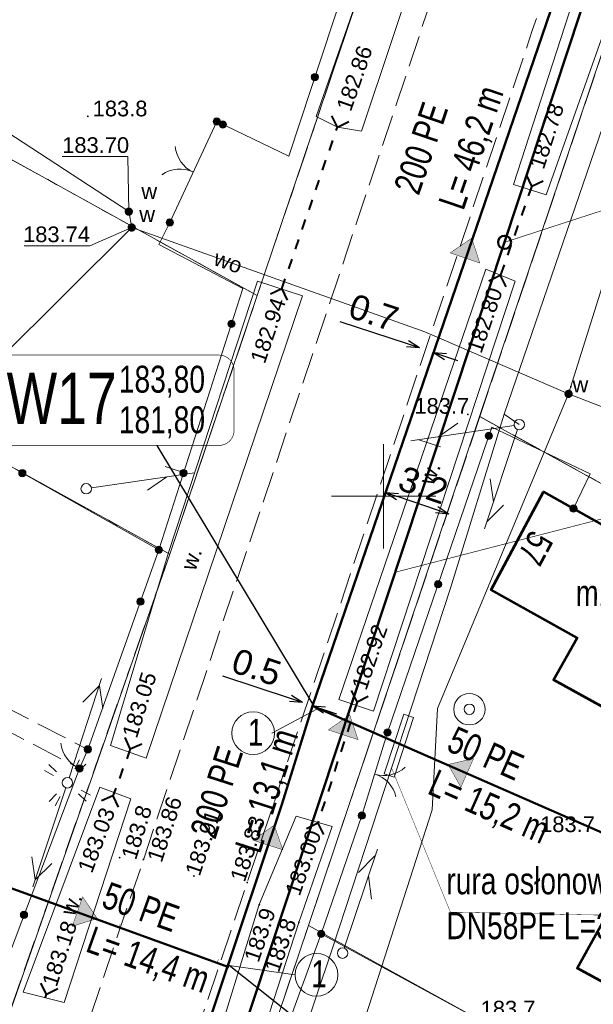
# Model space of a CAD drawing. Header units: metres. Extents: x 7482748 to 7484637, y 5684406 to 5687014.
# Tile 148 of 180: x 7483533 to 7483560, y 5686526 to 5686573. Entities that reach past the tile are written whole.
import ezdxf
from ezdxf.enums import TextEntityAlignment as Align
from ezdxf.lldxf.tags import DXFTag

# ---------------------------------------------------------------- set-up
doc = ezdxf.new("R2010")
doc.units = ezdxf.units.M
doc.header["$MEASUREMENT"] = 0
for name, pattern in [('1', [1.5, 1, -0.5]), ('KTJZ01_500', [2, 1.5, -0.5]), ('l217_500', [2, 1.5, -0.5]), ('l218_500', [1, 0.5, -0.5])]:
    doc.linetypes.add(name, pattern=pattern)
for name, color, linetype, lineweight in [('.domiar', 250, 'Continuous', 9), ('.k deszczowa', 200, 'Continuous', 50), ('.ks tłoczny', 104, 'Continuous', 50), ('_Dzialki', 7, 'Continuous', 0), ('_Kontury', 7, 'Continuous', 0), ('_Podzial_sekcyjny_krzyze', 7, '1', 13), ('_Uzytki', 7, 'Continuous', 0), ('BUIB05_01', 7, 'Continuous', 40), ('EGB_Adres', 7, 'Continuous', 0), ('EGB_Budynek', 7, 'Continuous', 0), ('EGB_Budynek_opis', 7, 'Continuous', 0), ('GES__SUSM01_01P', 7, 'Continuous', 13), ('GES__SUSM01_P', 7, 'Continuous', 13), ('GES__SUSM04_01P', 7, 'Continuous', 13), ('GES__SUUS13_P', 7, 'Continuous', 13), ('GES__SUUS25_WP', 7, 'Continuous', 13), ('KTOK02', 7, 'KTOK02_500', 13), ('KTOK04', 7, 'KTOK04L_500', 13), ('KTOK05_01', 7, 'Continuous', 13), ('RTPW01_P', 7, 'Continuous', 0), ('RTPW02_P', 7, 'Continuous', 0), ('SUPE_L_3', 1, 'Continuous', 13), ('SUPT_L_0', 30, 'Continuous', 13)]:
    doc.layers.add(name, color=color, linetype=linetype, lineweight=lineweight)
doc.layers.add('GES__SUPS01_08G', color=5, linetype='Continuous', lineweight=13, true_color=0x0000ff, transparency=0.25)
doc.layers.add('GES__SUPW_01_pT', color=5, linetype='Continuous', lineweight=13, true_color=0x0000ff, transparency=0.25)
for name, color, linetype, lineweight, true_color in [('GES__SUPS01_08L', 5, 'Continuous', 13, 0x0000ff), ('GES__SUPS01_08P', 5, 'Continuous', 13, 0x0000ff), ('GES__SUPT_pL', 7, 'Continuous', 13, 0xff9100), ('GES__SUPW_01_pL', 5, 'Continuous', 13, 0x0000ff)]:
    doc.layers.add(name, color=color, linetype=linetype, lineweight=lineweight, true_color=true_color)
for name, color, linetype, lineweight, transparency in [('GES__SUUS_ET_08T', 7, 'Continuous', 13, 0.25), ('KTJZ01_O', 7, 'KTJZ01_500', 13, 0.5), ('KTPL01_O', 7, 'KTJZ01_500', 13, 0.5), ('PTRW02_O', 7, 'Continuous', 13, 0.5), ('PTRW02_T', 7, 'Continuous', 13, 0.25), ('RTPW01_G', 7, 'Continuous', 13, 0.25), ('RTPW02_G', 7, 'Continuous', 13, 0.25)]:
    doc.layers.add(name, color=color, linetype=linetype, lineweight=lineweight, transparency=transparency)
doc.layers.add('IS_kanalizacja_sanitarna', color=7, linetype='SOLID', true_color=0x000000)
doc.layers.add('IS_Opisy_działek_Net', color=7, linetype='SOLID', true_color=0x000000)
doc.layers.add('IS_Węzeł_sieci_kanalizacyjnej_-_opisy', color=7, linetype='Continuous')
doc.styles.get("Standard").update_dxf_attribs({"font": 'simplex.shx', "width": 0.75})
doc.styles.add('STYL_ARIAL', font='simplex.shx', dxfattribs={"width": 0.75, "oblique": 0.1})
doc.styles.add('Style-Arial', font='arial.ttf')
doc.linetypes.add('KTOK02_500', pattern='A,0.5,[117,IS_LineDef.shx,S=0.01,R=0,X=0,Y=0],0.5', length=1)
doc.linetypes.add('KTOK04L_500', pattern='A,0,[119,IS_LineDef.shx,S=0.01,R=0,X=0,Y=0],1', length=1)
tags = doc.linetypes.add('SOLID', pattern=[10, 10, 0]).pattern_tags.tags
tags[6:7] = [DXFTag(74, 4), DXFTag(75, 0), DXFTag(340, '0'), DXFTag(46, 0.0), DXFTag(50, 0.0), DXFTag(44, 0.0), DXFTag(45, 0.0)]
tags[4:5] = [DXFTag(74, 4), DXFTag(75, 0), DXFTag(340, '0'), DXFTag(46, 0.0), DXFTag(50, 0.0), DXFTag(44, 0.0), DXFTag(45, 0.0)]
doc.dimstyles.get("Standard").update_dxf_attribs({"dimtxt": 0.18, "dimasz": 0.18, "dimexe": 0.18, "dimexo": 0.0625, "dimgap": 0.09, "dimtad": 0, "dimtih": 1, "dimtoh": 1, "dimdec": 4, "dimzin": 0, "dimdsep": 46, "dimtxsty": 'Standard', "dimcen": 0.09, "dimadec": 0, "dimazin": 0, "dimtfac": 1, "dimtdec": 4, "dimtofl": 0, "dimtmove": 0, "dimatfit": 3, "dimfxl": 0, "dimtolj": 1, "dimtzin": 0, "dimarcsym": 0})

# ---------------------------------------------------------------- blocks, each defined once
blk = doc.blocks.new('SUPS01')
at = {"layer": 'GES__SUPS01_08P', "linetype": 'Continuous', "lineweight": 13}
h = blk.add_hatch(color=256, dxfattribs=at)
edge = h.paths.add_edge_path()
edge.add_arc((0, 0), 0.045, 0, 360)
blk = doc.blocks.new('SUSM01_9')
at = {"layer": 'GES__SUSM01_P', "linetype": 'Continuous', "lineweight": 13}
for p, q in [((-0.53, 0.53), (-0.88, 0.88)), ((0.53, 0.53), (0.88, 0.88)), ((-0.53, -0.53), (-0.88, -0.88)), ((0.53, -0.53), (0.88, -0.88))]:
    blk.add_line(p, q, dxfattribs=at)
blk.add_circle((0, 0), 0.25, dxfattribs=at)
blk = doc.blocks.new('SUSM04_01')
at = {"layer": 'GES__SUSM04_01P', "linetype": 'Continuous', "lineweight": 13}
blk.add_circle((0, 0), 0.25, dxfattribs=at)
blk = doc.blocks.new('SUSM01_01')
at = {"layer": 'GES__SUSM01_01P', "linetype": 'Continuous', "lineweight": 13}
for p, q in [((-0.53, 0.53), (-0.89, 0.88)), ((0.53, 0.53), (0.88, 0.89)), ((-0.53, -0.53), (-0.88, -0.89)), ((0.53, -0.53), (0.89, -0.88))]:
    blk.add_line(p, q, dxfattribs=at)
blk = doc.blocks.new('SUUS13')
at = {"layer": 'GES__SUUS13_P', "linetype": 'Continuous', "lineweight": 13}
for radius in [0.75, 0.25]:
    blk.add_circle((0, 0), radius, dxfattribs=at)
blk = doc.blocks.new('SUUS25_30')
at = {"layer": 'GES__SUUS25_WP', "linetype": 'Continuous', "lineweight": 13}
h = blk.add_hatch(color=256, dxfattribs=at)
edge = h.paths.add_edge_path()
edge.add_arc((0, 0), 0.2, 0, 360)
blk = doc.blocks.new('SUUS25_35')
at = {"layer": 'GES__SUUS25_WP', "linetype": 'Continuous', "lineweight": 13}
h = blk.add_hatch(color=256, dxfattribs=at)
edge = h.paths.add_edge_path()
edge.add_arc((0, 0), 0.2, 0, 360)
blk = doc.blocks.new('RTPW01')
at = {"layer": 'RTPW01_P', "linetype": 'Continuous', "lineweight": 0}
h = blk.add_hatch(color=256, dxfattribs=at)
edge = h.paths.add_edge_path()
edge.add_arc((0, 0), 0.045, 0, 360)
blk = doc.blocks.new('RTPW01_3')
at = {"layer": 'RTPW02_P', "linetype": 'Continuous', "lineweight": 0}
h = blk.add_hatch(color=256, dxfattribs=at)
edge = h.paths.add_edge_path()
edge.add_arc((0, 0), 0.045, 0, 360)
blk = doc.blocks.new('SUUS25_187')
at = {"layer": 'GES__SUUS25_WP', "linetype": 'Continuous', "lineweight": 13}
h = blk.add_hatch(color=256, dxfattribs=at)
edge = h.paths.add_edge_path()
edge.add_arc((0, 0), 0.2, 0, 360)
blk = doc.blocks.new('RTPW01_2')
at = {"layer": 'RTPW01_P', "linetype": 'Continuous', "lineweight": 0}
h = blk.add_hatch(color=256, dxfattribs=at)
edge = h.paths.add_edge_path()
edge.add_arc((0, 0), 0.045, 0, 360)
blk = doc.blocks.new('TerminatorOpen_0.5')
at = {"color": 0, "linetype": 'ByBlock', "lineweight": -2}
for q in [(-1, 0.25), (-1, 0), (-1, -0.25)]:
    blk.add_line((0, 0), q, dxfattribs=at)
blk = doc.blocks.new('*D494')
at = {"layer": '.domiar', "color": 0, "linetype": 'Continuous', "lineweight": -2, "transparency": 16777216}
for p, q in [((7483551.143, 5686557.29), (7483547.92, 5686558.355)), ((7483552.296, 5686556.594), (7483552.296, 5686556.594)), ((7483552.969, 5686556.687), (7483553.548, 5686556.496))]:
    blk.add_line(p, q, dxfattribs=at)
at = {"layer": 'Defpoints', "color": 0, "linetype": 'Continuous', "transparency": 16777216}
for p in [(7483551.723, 5686557.099), (7483551.723, 5686557.099), (7483552.39, 5686556.879)]:
    blk.add_point(p, dxfattribs=at)
at = {"layer": '.domiar', "color": 0, "linetype": 'Continuous', "lineweight": -2, "transparency": 16777216, "xscale": 0.61, "yscale": 0.61, "zscale": 0.61}
for p, rotation in [((7483551.723, 5686557.099), 341.7227916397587), ((7483552.39, 5686556.879), 161.7227916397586)]:
    blk.add_blockref('TerminatorOpen_0.5', p, dxfattribs=dict(at, rotation=rotation))
at = {"layer": '.domiar', "color": 0, "linetype": 'Continuous', "transparency": 16777216, "insert": (7483549.528, 5686558.785), "char_height": 1.2, "attachment_point": 5, "rotation": 341.7228, "style": 'Style-Arial'}
blk.add_mtext('\\A1;0.7', dxfattribs=at)
blk = doc.blocks.new('*D495')
at = {"layer": '.domiar', "color": 0, "linetype": 'Continuous', "lineweight": -2, "transparency": 16777216}
for p, q in [((7483545.539, 5686540.322), (7483542.307, 5686541.39)), ((7483546.024, 5686539.846), (7483546.024, 5686539.846)), ((7483546.5, 5686539.689), (7483546.5, 5686539.689)), ((7483547.173, 5686539.782), (7483547.752, 5686539.591))]:
    blk.add_line(p, q, dxfattribs=at)
at = {"layer": 'Defpoints', "color": 0, "linetype": 'Continuous', "transparency": 16777216}
for p in [(7483546.118, 5686540.131), (7483546.118, 5686540.131), (7483546.594, 5686539.974)]:
    blk.add_point(p, dxfattribs=at)
at = {"layer": '.domiar', "color": 0, "linetype": 'Continuous', "lineweight": -2, "transparency": 16777216, "xscale": 0.61, "yscale": 0.61, "zscale": 0.61}
for p, rotation in [((7483546.118, 5686540.131), 341.7227915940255), ((7483546.594, 5686539.974), 161.7227915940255)]:
    blk.add_blockref('TerminatorOpen_0.5', p, dxfattribs=dict(at, rotation=rotation))
at = {"layer": '.domiar', "color": 0, "linetype": 'Continuous', "transparency": 16777216, "insert": (7483543.92, 5686541.818), "char_height": 1.2, "attachment_point": 5, "rotation": 341.7228, "style": 'Style-Arial'}
blk.add_mtext('\\A1;0.5', dxfattribs=at)
blk = doc.blocks.new('*D519')
at = {"layer": '.domiar', "color": 0, "linetype": 'Continuous', "lineweight": -2, "transparency": 16777216}
blk.add_line((7483552.543, 5686549.348), (7483550.672, 5686549.989), dxfattribs=at)
at = {"layer": 'Defpoints', "color": 0, "linetype": 'Continuous', "transparency": 16777216}
for p in [(7483550.095, 5686550.187), (7483550.095, 5686550.187), (7483553.12, 5686549.15)]:
    blk.add_point(p, dxfattribs=at)
at = {"layer": '.domiar', "color": 0, "linetype": 'Continuous', "lineweight": -2, "transparency": 16777216, "xscale": 0.61, "yscale": 0.61, "zscale": 0.61}
for p, rotation in [((7483550.095, 5686550.187), 161.076446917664), ((7483553.12, 5686549.15), 341.0764469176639)]:
    blk.add_blockref('TerminatorOpen_0.5', p, dxfattribs=dict(at, rotation=rotation))
at = {"layer": '.domiar', "color": 0, "linetype": 'Continuous', "transparency": 16777216, "insert": (7483551.904, 5686550.532), "char_height": 1.2, "attachment_point": 5, "rotation": 341.0764, "style": 'Style-Arial'}
blk.add_mtext('\\A1;3.2', dxfattribs=at)

msp = doc.modelspace()

# ---------------------------------------------------------------- hatches: boundary and pattern name
at = {"layer": 'IS_kanalizacja_sanitarna', "linetype": 'Continuous', "ltscale": 0.01}
for points in [[(7483554.22467, 5686562.35041), (7483553.19204, 5686561.64602), (7483554.61175, 5686561.16185)], [(7483548.37965, 5686539.53809), (7483547.35537, 5686538.82161), (7483548.78067, 5686538.35416)], [(7483553.09264, 5686537.168), (7483553.70399, 5686536.0777), (7483554.31051, 5686537.4496)], [(7483544.76572, 5686534.26624), (7483543.74632, 5686533.54284), (7483545.17476, 5686533.08506)], [(7483536.28397, 5686529.79631), (7483535.59277, 5686530.83782), (7483535.09058, 5686529.42438)]]:
    msp.add_hatch(color=256, dxfattribs=at).paths.add_polyline_path(points)
at = {"layer": 'KTOK05_01', "linetype": 'Continuous', "lineweight": 13}
h = msp.add_hatch(color=256, dxfattribs=at)
edge = h.paths.add_edge_path()
edge.add_arc((7483546.71352, 5686570.06376), 0.175, 0, 360)
h = msp.add_hatch(color=256, dxfattribs=at)
edge = h.paths.add_edge_path()
edge.add_arc((7483542.01, 5686567.93), 0.175, 0, 360)
h = msp.add_hatch(color=256, dxfattribs=at)
edge = h.paths.add_edge_path()
edge.add_arc((7483542.30203, 5686567.78949), 0.175, 0, 360)
h = msp.add_hatch(color=256, dxfattribs=at)
edge = h.paths.add_edge_path()
edge.add_arc((7483539.76, 5686563.1), 0.175, 0, 360)
h = msp.add_hatch(color=256, dxfattribs=at)
edge = h.paths.add_edge_path()
edge.add_arc((7483542.71793, 5686558.25446), 0.175, 0, 360)
h = msp.add_hatch(color=256, dxfattribs=at)
edge = h.paths.add_edge_path()
edge.add_arc((7483555.03736, 5686552.89236), 0.175, 0, 360)
h = msp.add_hatch(color=256, dxfattribs=at)
edge = h.paths.add_edge_path()
edge.add_arc((7483532.69962, 5686551.11062), 0.175, 0, 360)
h = msp.add_hatch(color=256, dxfattribs=at)
edge = h.paths.add_edge_path()
edge.add_arc((7483540.42175, 5686551.11461), 0.175, 0, 360)
h = msp.add_hatch(color=256, dxfattribs=at)
edge = h.paths.add_edge_path()
edge.add_arc((7483559.1, 5686549.41), 0.175, 0, 360)
h = msp.add_hatch(color=256, dxfattribs=at)
edge = h.paths.add_edge_path()
edge.add_arc((7483539.24, 5686547.44), 0.175, 0, 360)
h = msp.add_hatch(color=256, dxfattribs=at)
edge = h.paths.add_edge_path()
edge.add_arc((7483539.24, 5686547.44), 0.175, 0, 360)
h = msp.add_hatch(color=256, dxfattribs=at)
edge = h.paths.add_edge_path()
edge.add_arc((7483539.24, 5686547.44), 0.175, 0, 360)
h = msp.add_hatch(color=256, dxfattribs=at)
edge = h.paths.add_edge_path()
edge.add_arc((7483552.61325, 5686545.79491), 0.175, 0, 360)
h = msp.add_hatch(color=256, dxfattribs=at)
edge = h.paths.add_edge_path()
edge.add_arc((7483538.35549, 5686544.95557), 0.175, 0, 360)
h = msp.add_hatch(color=256, dxfattribs=at)
edge = h.paths.add_edge_path()
edge.add_arc((7483550.19, 5686538.7), 0.175, 0, 360)
h = msp.add_hatch(color=256, dxfattribs=at)
edge = h.paths.add_edge_path()
edge.add_arc((7483535.84, 5686537.89), 0.175, 0, 360)
h = msp.add_hatch(color=256, dxfattribs=at)
edge = h.paths.add_edge_path()
edge.add_arc((7483535.44, 5686536.98), 0.175, 0, 360)
h = msp.add_hatch(color=256, dxfattribs=at)
edge = h.paths.add_edge_path()
edge.add_arc((7483548.96, 5686534.72), 0.175, 0, 360)
h = msp.add_hatch(color=256, dxfattribs=at)
edge = h.paths.add_edge_path()
edge.add_arc((7483532.78374, 5686529.96614), 0.175, 0, 360)
h = msp.add_hatch(color=256, dxfattribs=at)
edge = h.paths.add_edge_path()
edge.add_arc((7483547.01, 5686529.06), 0.175, 0, 360)
h = msp.add_hatch(color=256, dxfattribs=at)
edge = h.paths.add_edge_path()
edge.add_arc((7483547.01, 5686529.06), 0.175, 0, 360)
h = msp.add_hatch(color=256, dxfattribs=at)
edge = h.paths.add_edge_path()
edge.add_arc((7483547.01, 5686529.06), 0.175, 0, 360)

# ---------------------------------------------------------------- linework, layer by layer
at = {"layer": '.domiar', "linetype": 'Continuous'}
for points in [[(7483546.80493, 5686539.81732), (7483544.65408, 5686538.66258)], [(7483542.61263, 5686527.5478), (7483545.76736, 5686527.10429)]]:
    msp.add_lwpolyline(points, dxfattribs=at)
at = {"layer": '.domiar', "linetype": 'Continuous', "lineweight": 20}
msp.add_lwpolyline([(7483550.96585, 5686539.56866), (7483550.03221, 5686536.71764), (7483550.50738, 5686536.56204), (7483551.44102, 5686539.41306), (7483550.96585, 5686539.56866)], dxfattribs=at)
at = {"layer": '.domiar', "linetype": 'Continuous'}
for centre in [(7483543.75587, 5686538.66258), (7483546.78863, 5686527.10429)]:
    msp.add_circle(centre, 1.02127, dxfattribs=at)
at = {"layer": '.k deszczowa', "linetype": 'Continuous'}
for points in [[(7483571.47691, 5686609.58524), (7483555.7969, 5686562.15471)], [(7483555.7969, 5686562.15471), (7483540.51956, 5686516.06462)]]:
    msp.add_lwpolyline(points, dxfattribs=at)
msp.add_ellipse((7483555.7969, 5686562.15396), major_axis=(0.315, 0), ratio=1, dxfattribs=at)
at = {"layer": '.ks tłoczny', "color": 111, "linetype": 'Continuous', "true_color": 0x70ffb8}
for points in [[(7483576.62803, 5686629.47449), (7483576.62803, 5686629.47449), (7483567.54429, 5686601.77156), (7483567.54429, 5686601.77156), (7483558.18516, 5686573.78335), (7483546.59403, 5686539.97377)], [(7483539.01604, 5686517.01603), (7483539.01604, 5686517.01603), (7483539.01604, 5686517.01603), (7483545.12812, 5686535.25726), (7483546.59403, 5686539.97377)], [(7483529.01301, 5686532.38033), (7483542.58639, 5686527.46661)]]:
    msp.add_lwpolyline(points, dxfattribs=at)
at = {"layer": '.ks tłoczny', "linetype": 'Continuous'}
msp.add_lwpolyline([(7483546.59403, 5686539.97377), (7483560.48626, 5686533.89997)], dxfattribs=at)
at = {"layer": '_Dzialki', "color": 96, "linetype": 'Continuous', "true_color": 0x008000, "flags": 128}
for points in [[(7483561.09, 5686610.28), (7483543.95, 5686559.6)], [(7483554.6, 5686553.82), (7483571.61, 5686604.29)], [(7483543.95, 5686559.6), (7483499.88, 5686583.98)], [(7483539.76, 5686547.23), (7483493.73, 5686572.63)], [(7483543.95, 5686559.6), (7483539.76, 5686547.23)], [(7483546.4, 5686529.47), (7483554.6, 5686553.82)], [(7483605.41, 5686525.82), (7483554.6, 5686553.82)], [(7483530.15, 5686519.76), (7483539.76, 5686547.23)], [(7483533.19, 5686490.27), (7483546.4, 5686529.47)], [(7483593.21, 5686503.67), (7483546.4, 5686529.47)]]:
    msp.add_lwpolyline(points, dxfattribs=at)
at = {"layer": '_Kontury', "color": 96, "linetype": 'l217_500', "true_color": 0x008000, "flags": 128}
for points in [[(7483571.61, 5686604.29), (7483554.61, 5686553.82)], [(7483543.95, 5686559.6), (7483552.51, 5686584.91)], [(7483543.95, 5686559.6), (7483521.67, 5686571.93)], [(7483539.76, 5686547.23), (7483543.95, 5686559.6)], [(7483519.31, 5686558.51), (7483539.76, 5686547.23)], [(7483554.61, 5686553.82), (7483546.4, 5686529.47)], [(7483583.79, 5686537.73), (7483554.61, 5686553.82)], [(7483530.15, 5686519.76), (7483539.76, 5686547.23)], [(7483546.4, 5686529.47), (7483536.33, 5686499.57)]]:
    msp.add_lwpolyline(points, dxfattribs=at)
at = {"layer": '_Podzial_sekcyjny_krzyze', "linetype": 'Continuous'}
for p, q in [((7483550, 5686547.5), (7483550, 5686552.5)), ((7483547.5, 5686550), (7483552.5, 5686550))]:
    msp.add_line(p, q, dxfattribs=at)
at = {"layer": '_Uzytki', "color": 96, "linetype": 'l218_500', "true_color": 0x008000, "flags": 128}
for points in [[(7483571.61, 5686604.29), (7483554.61, 5686553.82)], [(7483543.95, 5686559.6), (7483552.51, 5686584.91)], [(7483521.67, 5686571.93), (7483543.95, 5686559.6)], [(7483539.76, 5686547.23), (7483543.95, 5686559.6)], [(7483519.31, 5686558.51), (7483539.76, 5686547.23)], [(7483554.61, 5686553.82), (7483546.4, 5686529.47)], [(7483583.79, 5686537.73), (7483554.61, 5686553.82)], [(7483530.15, 5686519.76), (7483539.76, 5686547.23)], [(7483546.4, 5686529.47), (7483536.33, 5686499.57)]]:
    msp.add_lwpolyline(points, dxfattribs=at)
at = {"layer": 'BUIB05_01', "linetype": 'Continuous', "lineweight": 40}
for p, q in [((7483547.79, 5686567.67), (7483547.53, 5686568.21)), ((7483547.79, 5686567.67), (7483548.33, 5686567.93)), ((7483547.73, 5686567.5), (7483547.79, 5686567.67)), ((7483547.41, 5686566.55), (7483547.57, 5686567.02)), ((7483547.08, 5686565.6), (7483547.24, 5686566.08)), ((7483557.1, 5686564.84), (7483556.84, 5686565.38)), ((7483546.76, 5686564.66), (7483546.92, 5686565.13)), ((7483557.1, 5686564.84), (7483557.64, 5686565.1)), ((7483557.1, 5686564.84), (7483556.93, 5686564.37)), ((7483546.43, 5686563.71), (7483546.59, 5686564.19)), ((7483556.77, 5686563.9), (7483556.6, 5686563.43)), ((7483546.11, 5686562.77), (7483546.27, 5686563.24)), ((7483556.43, 5686562.95), (7483556.27, 5686562.48)), ((7483545.78, 5686561.82), (7483545.94, 5686562.29)), ((7483556.1, 5686562.01), (7483555.94, 5686561.54)), ((7483545.46, 5686560.88), (7483545.62, 5686561.35)), ((7483555.77, 5686561.07), (7483555.6, 5686560.6)), ((7483545.13, 5686559.93), (7483545.29, 5686560.4)), ((7483555.59, 5686560.56), (7483555.05, 5686560.3)), ((7483555.59, 5686560.56), (7483555.85, 5686560.02)), ((7483545.13, 5686559.93), (7483544.59, 5686559.67)), ((7483545.13, 5686559.93), (7483545.39, 5686559.39)), ((7483548.73, 5686540.16), (7483548.46, 5686540.7)), ((7483548.73, 5686540.16), (7483549.27, 5686540.43)), ((7483548.73, 5686540.16), (7483548.58, 5686539.68)), ((7483548.42, 5686539.21), (7483548.27, 5686538.73)), ((7483537.87, 5686537.91), (7483537.62, 5686538.46)), ((7483537.87, 5686537.91), (7483538.42, 5686538.16)), ((7483548.11, 5686538.26), (7483547.96, 5686537.78)), ((7483537.87, 5686537.91), (7483537.7, 5686537.44)), ((7483547.8, 5686537.31), (7483547.65, 5686536.83)), ((7483537.52, 5686536.97), (7483537.35, 5686536.5)), ((7483547.5, 5686536.35), (7483547.34, 5686535.88)), ((7483537.18, 5686536.03), (7483537.04, 5686535.67)), ((7483537.04, 5686535.67), (7483536.49, 5686535.42)), ((7483537.04, 5686535.67), (7483537.29, 5686535.12)), ((7483547.19, 5686535.4), (7483547.03, 5686534.93)), ((7483546.85, 5686534.36), (7483546.31, 5686534.09)), ((7483546.88, 5686534.45), (7483546.85, 5686534.36)), ((7483546.85, 5686534.36), (7483547.12, 5686533.82)), ((7483533.86, 5686526.17), (7483533.59, 5686526.71)), ((7483533.86, 5686526.17), (7483534.4, 5686526.44)), ((7483533.81, 5686526.01), (7483533.86, 5686526.17))]:
    msp.add_line(p, q, dxfattribs=at)
at = {"layer": 'EGB_Budynek', "color": 7, "linetype": 'Continuous', "lineweight": 53, "flags": 128}
for points in [[(7483565.43, 5686545.85), (7483563.1, 5686541.47), (7483562.92, 5686541.13), (7483561.84, 5686539.17), (7483558.14, 5686541.21), (7483559.27, 5686543.23), (7483555.16, 5686545.53), (7483557.66, 5686550.21), (7483565.43, 5686545.85)], [(7483566.6, 5686528.01), (7483564.69, 5686524.48), (7483559.28, 5686527.42), (7483561.22, 5686530.93), (7483566.6, 5686528.01)]]:
    msp.add_lwpolyline(points, dxfattribs=at)
at = {"layer": 'GES__SUPS01_08L', "linetype": 'Continuous', "lineweight": 13, "flags": 128}
for points in [[(7483537.8, 5686563.62), (7483537.76, 5686566.26), (7483534.61, 5686566.26)], [(7483537.94, 5686562.86), (7483535.94, 5686561.99), (7483532.79, 5686561.99)], [(7483558.86, 5686554.9), (7483560.43, 5686554.3), (7483563.59, 5686554.3)]]:
    msp.add_lwpolyline(points, dxfattribs=at)
at = {"layer": 'GES__SUPT_pL', "linetype": 'Continuous', "lineweight": 13}
msp.add_line((7483555.78, 5686553.93), (7483556.5, 5686553.43), dxfattribs=at)
at = {"layer": 'GES__SUPT_pL', "linetype": 'Continuous', "lineweight": 13, "flags": 128}
for points in [[(7483555.78, 5686553.93), (7483572.77, 5686603.42), (7483587.49, 5686646.7), (7483590.8, 5686657.29), (7483596.29, 5686670.01), (7483605.57, 5686696.44), (7483612.2, 5686718.25), (7483623.42, 5686746.05)], [(7483522.98, 5686454.14), (7483528.53, 5686471.34), (7483534.04, 5686488.12), (7483547.56, 5686528.38), (7483553.21, 5686545.61), (7483555.78, 5686553.93)]]:
    msp.add_lwpolyline(points, dxfattribs=at)
at = {"layer": 'GES__SUPW_01_pL', "linetype": 'Continuous', "lineweight": 13}
msp.add_line((7483528.38, 5686553.38), (7483537.94, 5686562.86), dxfattribs=at)
at = {"layer": 'GES__SUPW_01_pL', "linetype": 'Continuous', "lineweight": 13, "flags": 128}
for points in [[(7483558.86, 5686554.9), (7483573.9, 5686602.69), (7483585.1, 5686636.28), (7483587.1, 5686642.9), (7483582.62, 5686644.9), (7483576.36, 5686647.79), (7483580.49, 5686661.89), (7483576.43, 5686665.42), (7483589.02, 5686706.71), (7483597.78, 5686722.9), (7483596.09, 5686732.22), (7483596.05, 5686735.84), (7483605.84, 5686759.18), (7483607.22, 5686765.03), (7483607.28, 5686765.32)], [(7483524.58, 5686578.7), (7483524.61, 5686578.4), (7483524.99, 5686571.97), (7483537.8, 5686563.62), (7483537.94, 5686562.86)], [(7483558.86, 5686554.9), (7483551.97, 5686557.87), (7483537.94, 5686562.86)], [(7483510.9, 5686410.15), (7483515.85, 5686421.43), (7483519.73, 5686433.69), (7483525.34, 5686450.51), (7483527.25, 5686454.88), (7483533.06, 5686472.26), (7483529.64, 5686474), (7483532.44, 5686480.63), (7483537.65, 5686493.68), (7483545.23, 5686510.18), (7483548.83, 5686524.15), (7483552.33, 5686534.99), (7483552.59, 5686539.85), (7483558.86, 5686554.9)]]:
    msp.add_lwpolyline(points, dxfattribs=at)
at = {"layer": 'IS_kanalizacja_sanitarna', "linetype": 'Continuous', "ltscale": 0.01, "const_width": 0.02}
for points in [[(7483554.22467, 5686562.35041), (7483553.19204, 5686561.64602), (7483554.61175, 5686561.16185), (7483554.22467, 5686562.35041)], [(7483548.37965, 5686539.53809), (7483547.35537, 5686538.82161), (7483548.78067, 5686538.35416), (7483548.37965, 5686539.53809)], [(7483553.09264, 5686537.168), (7483553.70399, 5686536.0777), (7483554.31051, 5686537.4496), (7483553.09264, 5686537.168)], [(7483544.76572, 5686534.26624), (7483543.74632, 5686533.54284), (7483545.17476, 5686533.08506), (7483544.76572, 5686534.26624)], [(7483536.28397, 5686529.79631), (7483535.59277, 5686530.83782), (7483535.09058, 5686529.42438), (7483536.28397, 5686529.79631)], [(7483537.31069, 5686529.32541), (7483537.37765, 5686529.51387)], [(7483542.02215, 5686527.65147), (7483542.08911, 5686527.83993)]]:
    msp.add_lwpolyline(points, dxfattribs=at)
at = {"layer": 'IS_Opisy_działek_Net', "linetype": 'Continuous', "ltscale": 0.01, "const_width": 0.02}
msp.add_lwpolyline([(7483550.385, 5686536.995), (7483553.20192, 5686530.10153), (7483563.45324, 5686529.90003)], dxfattribs=at)
at = {"layer": 'IS_Węzeł_sieci_kanalizacyjnej_-_opisy', "color": 200, "linetype": 'SOLID', "ltscale": 0.01, "const_width": 0.03}
for points in [[(7483563.6198, 5686564.69666), (7483555.7969, 5686562.15396)], [(7483550.62397, 5686546.3812), (7483581.61717, 5686554.376), (7483595.69717, 5686554.376)]]:
    msp.add_lwpolyline(points, dxfattribs=at)
at = {"layer": 'IS_Węzeł_sieci_kanalizacyjnej_-_opisy', "color": 18, "linetype": 'SOLID', "ltscale": 0.01, "true_color": 0x000000, "const_width": 0.03}
msp.add_lwpolyline([(7483530.93124, 5686552.43475), (7483542.12124, 5686552.43475, 0.414214), (7483542.84124, 5686553.15475), (7483542.84124, 5686556.03475, 0.414214), (7483542.12124, 5686556.75475), (7483530.93124, 5686556.75475, 0.414214), (7483530.21124, 5686556.03475), (7483530.21124, 5686553.15475, 0.414214), (7483530.93124, 5686552.43475)], format="xyb", dxfattribs=at)
at = {"layer": 'IS_Węzeł_sieci_kanalizacyjnej_-_opisy', "color": 18, "linetype": 'SOLID', "ltscale": 0.01, "true_color": 0x000000}
for points in [[(7483539.14216, 5686552.43475), (7483546.61363, 5686540.03239)], [(7483548.61052, 5686522.77377), (7483542.61263, 5686527.5478)]]:
    msp.add_lwpolyline(points, dxfattribs=at)
at = {"layer": 'KTJZ01_O', "linetype": 'KTJZ01_500', "lineweight": 13, "flags": 128}
for points in [[(7483197.91, 5685647.78), (7483191.3, 5685645.21), (7483187.04, 5685652.01), (7483182.78, 5685658.81), (7483173.01, 5685674.4), (7483160.42, 5685696.27), (7483153.69, 5685714.72), (7483149.66, 5685738.88), (7483150.14, 5685742.97), (7483152.18, 5685766.74), (7483152.64, 5685773.87), (7483156.88, 5685789.66), (7483160.03, 5685797.82), (7483165.63, 5685808.56), (7483171.47, 5685814.85), (7483176.12, 5685820.16), (7483191.38, 5685837.95), (7483216.44, 5685866.07), (7483238.67, 5685890.6), (7483242.86, 5685894.87), (7483263.91, 5685918.34), (7483290.28, 5685947.07), (7483315.51, 5685974.43), (7483346.16, 5686007.45), (7483367.58, 5686031.19), (7483372.66, 5686037.59), (7483378.07, 5686044.41), (7483383.78, 5686055), (7483386.81, 5686063.17), (7483391.06, 5686075.79), (7483392.94, 5686081.53), (7483394.38, 5686081.91), (7483397.17, 5686082.85), (7483401.23, 5686082.98), (7483404.7, 5686083), (7483407.11, 5686083.92), (7483410.43, 5686086.41), (7483412.08, 5686088.69), (7483412.96, 5686091.17), (7483413.79, 5686094.46), (7483412.71, 5686099.4), (7483411.05, 5686100.85), (7483407.94, 5686103.18), (7483405.29, 5686104.69), (7483403.35, 5686106.28), (7483402.57, 5686107.54), (7483401.86, 5686108.47), (7483403.54, 5686113.11), (7483404.07, 5686113.93), (7483409.52, 5686129.91), (7483416.09, 5686150.36), (7483420.49, 5686164.15), (7483421.47, 5686167.05), (7483423.62, 5686173.38), (7483428.4, 5686186.8), (7483437.81, 5686215.26), (7483441.02, 5686225.03), (7483450.09, 5686253.79), (7483453.73, 5686263.28), (7483459.39, 5686280.61), (7483466.44, 5686301.37), (7483471.25, 5686316.24), (7483473.9, 5686323.17), (7483478.13, 5686336.85), (7483485.37, 5686356.93), (7483492.13, 5686378.36), (7483498.67, 5686398.43), (7483502.19, 5686408.5), (7483505.2, 5686417.38), (7483513.05, 5686441.11), (7483516.25, 5686450.23), (7483530.52, 5686493.07), (7483533.34, 5686501.51), (7483543.47, 5686531.52), (7483557.14, 5686572.33), (7483559.91, 5686580.46), (7483570.16, 5686610.95), (7483575.71, 5686628.68), (7483581.26, 5686643.91), (7483583.2, 5686649.41), (7483591.35, 5686674.28), (7483597.45, 5686691.67), (7483602.2, 5686705.71), (7483616.93, 5686750.38), (7483619.53, 5686757.95), (7483621.36, 5686763.29), (7483634.9, 5686799.43), (7483640.84, 5686811.96)], [(7483613.29, 5686753.85), (7483610.52, 5686745.34), (7483597.42, 5686707.23), (7483592.84, 5686693.63), (7483586.65, 5686674.57), (7483578.94, 5686652.57), (7483576.44, 5686645.6), (7483570.92, 5686629.39), (7483565.29, 5686612), (7483555.03, 5686581.98), (7483552.34, 5686573.92), (7483538.5, 5686532.62), (7483528.43, 5686502.82), (7483525.69, 5686494.44), (7483511.5, 5686452.13), (7483508.06, 5686441.86), (7483500.41, 5686418.93), (7483497.52, 5686410.47), (7483493.78, 5686400.09), (7483487.22, 5686379.91), (7483478.75, 5686354.53), (7483473.28, 5686338.58), (7483466.59, 5686318.01), (7483461.2, 5686301.98), (7483454.76, 5686282.03), (7483448.77, 5686264.59), (7483445.69, 5686255.08), (7483445.07, 5686253.25), (7483443.78, 5686249.4), (7483442.67, 5686246.12), (7483436.06, 5686226.36), (7483432.79, 5686216.79), (7483423.48, 5686188.39), (7483415.91, 5686165.55), (7483411.29, 5686151.94), (7483403.43, 5686128.74), (7483397.27, 5686110.49), (7483396.29, 5686107.6), (7483389.25, 5686086.41), (7483386.32, 5686077.5), (7483382.09, 5686064.87), (7483379.33, 5686057.56), (7483373.91, 5686047.4), (7483368.95, 5686041.13), (7483363.52, 5686034.43), (7483341.98, 5686010.31), (7483311.83, 5685977.83), (7483286.59, 5685950.4), (7483260.12, 5685921.63), (7483238.78, 5685898.43), (7483234.43, 5685893.44), (7483212.81, 5685869.61), (7483187.54, 5685841.24), (7483162.41, 5685812.7), (7483151.44, 5685800.65), (7483147.59, 5685795.21)]]:
    msp.add_lwpolyline(points, dxfattribs=at)
at = {"layer": 'KTOK02', "linetype": 'Continuous', "lineweight": 13}
for p, q in [((7483539.76, 5686563.1), (7483542.01, 5686567.93)), ((7483550.19, 5686538.7), (7483548.96, 5686534.72))]:
    msp.add_line(p, q, dxfattribs=at)
for centre, start, end in [((7483541.52, 5686566.87), 185.02, 245.02), ((7483540.25, 5686564.16), 65.02, 125.02), ((7483549.13, 5686535.28), 12.83, 72.83), ((7483550.02, 5686538.14), 252.83, 312.83)]:
    msp.add_arc(centre, 1.5, start, end, dxfattribs=at)
at = {"layer": 'KTOK04', "linetype": 'Continuous', "lineweight": 13}
msp.add_line((7483535.44, 5686536.98), (7483535.84, 5686537.89), dxfattribs=at)
msp.add_arc((7483536.04, 5686538.35), 1.5, 186.27, 246.27, dxfattribs=at)
at = {"layer": 'KTOK05_01', "linetype": 'Continuous', "lineweight": 13}
for p, q in [((7483539.24, 5686547.44), (7483532.38, 5686551.29)), ((7483535.84, 5686537.89), (7483539.24, 5686547.44)), ((7483535.44, 5686536.98), (7483531.49, 5686526.55)), ((7483548.96, 5686534.72), (7483547.01, 5686529.06)), ((7483547.01, 5686529.06), (7483541.17, 5686513.06))]:
    msp.add_line(p, q, dxfattribs=at)
at = {"layer": 'KTOK05_01', "linetype": 'Continuous', "lineweight": 13, "flags": 128}
for points in [[(7483524.31, 5686629.08), (7483559.89, 5686610.15), (7483553.39, 5686590.27), (7483545.46, 5686566.27), (7483542.01, 5686567.93)], [(7483539.76, 5686563.1), (7483539.23, 5686562.04), (7483543.26, 5686559.94), (7483539.24, 5686547.44)], [(7483559.1, 5686549.41), (7483559.89, 5686551.08), (7483555.18, 5686553.31), (7483550.19, 5686538.7)], [(7483547.01, 5686529.06), (7483554.3, 5686525.11), (7483598.39, 5686501.22)]]:
    msp.add_lwpolyline(points, dxfattribs=at)
at = {"layer": 'KTOK05_01', "linetype": 'Continuous', "lineweight": 13}
for centre in [(7483546.71, 5686570.06), (7483542.01, 5686567.93), (7483542.3, 5686567.79), (7483539.76, 5686563.1), (7483542.72, 5686558.25), (7483555.04, 5686552.89), (7483532.7, 5686551.11), (7483540.42, 5686551.11), (7483559.1, 5686549.41), (7483539.24, 5686547.44), (7483539.24, 5686547.44), (7483539.24, 5686547.44), (7483552.61, 5686545.79), (7483538.36, 5686544.96), (7483550.19, 5686538.7), (7483535.84, 5686537.89), (7483535.44, 5686536.98), (7483548.96, 5686534.72), (7483532.78, 5686529.97), (7483547.01, 5686529.06), (7483547.01, 5686529.06), (7483547.01, 5686529.06)]:
    msp.add_circle(centre, 0.175, dxfattribs=at)
at = {"layer": 'KTPL01_O', "linetype": 'KTJZ01_500', "lineweight": 13, "flags": 128}
msp.add_lwpolyline([(7483535.84, 5686537.89), (7483535.44, 5686536.98), (7483519.12, 5686545.46), (7483519.59, 5686546.34), (7483527.55, 5686542.13), (7483535.84, 5686537.89)], close=True, dxfattribs=at)
at = {"layer": 'PTRW02_O', "linetype": 'Continuous', "lineweight": 13, "flags": 128}
for points in [[(7483586.02, 5686653.2), (7483587.25, 5686653), (7483579.89, 5686630.13), (7483569.42, 5686598.18), (7483562.46, 5686577.62), (7483557.79, 5686564.43), (7483556.22, 5686564.92), (7483560.56, 5686578.32), (7483567.65, 5686599.29), (7483577.68, 5686629.75), (7483586.02, 5686653.2)], [(7483554.52, 5686590.33), (7483556.39, 5686589.7), (7483548.94, 5686567.47), (7483547.79, 5686567.67), (7483546.77, 5686568.17), (7483554.52, 5686590.33)], [(7483554.9, 5686560.86), (7483556.31, 5686560.29), (7483549.52, 5686539.71), (7483547.86, 5686540.28), (7483554.9, 5686560.86)], [(7483543.96, 5686560.3), (7483539.71, 5686547.36), (7483536.92, 5686538.07), (7483538.63, 5686537.47), (7483546.12, 5686559.59), (7483543.96, 5686560.3)], [(7483536.41, 5686536.08), (7483537.89, 5686535.52), (7483534.71, 5686525.78), (7483532.74, 5686526.27), (7483536.41, 5686536.08)], [(7483539.22, 5686514.83), (7483540.92, 5686514.14), (7483545.94, 5686529.61), (7483547.54, 5686534.2), (7483545.81, 5686534.7), (7483544.05, 5686530.46), (7483539.22, 5686514.83)]]:
    msp.add_lwpolyline(points, close=True, dxfattribs=at)
at = {"layer": 'SUPE_L_3', "linetype": 'Continuous'}
for p, q in [((7483534.94, 5686536.53), (7483536.49, 5686541.28)), ((7483535.6, 5686540.15), (7483536.39, 5686540.95)), ((7483536.55, 5686539.84), (7483536.39, 5686540.95)), ((7483534.78, 5686536.05), (7483533.21, 5686531.31)), ((7483533.16, 5686532.75), (7483533.32, 5686531.64)), ((7483534.11, 5686532.43), (7483533.32, 5686531.64))]:
    msp.add_line(p, q, dxfattribs=at)
at = {"layer": 'SUPT_L_0', "linetype": 'Continuous'}
for p, q in [((7483556.25, 5686553.39), (7483551.31, 5686552.66)), ((7483553.56, 5686553.5), (7483552.64, 5686552.86)), ((7483554.83, 5686548.45), (7483556.42, 5686553.19)), ((7483552.72, 5686552.36), (7483551.65, 5686552.71)), ((7483540.61, 5686551.08), (7483539.54, 5686551.43)), ((7483540.95, 5686551.13), (7483536.01, 5686550.4)), ((7483539.62, 5686550.93), (7483538.7, 5686550.29)), ((7483555.26, 5686549.73), (7483555.11, 5686550.84)), ((7483554.95, 5686548.78), (7483555.74, 5686549.57)), ((7483548.12, 5686528.38), (7483549.71, 5686533.12)), ((7483548.8, 5686532), (7483549.59, 5686532.79)), ((7483549.43, 5686530.73), (7483549.28, 5686531.84))]:
    msp.add_line(p, q, dxfattribs=at)

# ---------------------------------------------------------------- block references
at = {"layer": 'GES__SUPS01_08P', "linetype": 'Continuous', "lineweight": 13}
for p in [(7483537.8, 5686563.62), (7483537.94, 5686562.86), (7483558.97, 5686555.24), (7483558.86, 5686554.9)]:
    msp.add_blockref('SUPS01', p, dxfattribs=at)
at = {"layer": 'GES__SUSM01_01P', "linetype": 'Continuous', "lineweight": 13}
msp.add_blockref('SUSM01_01', (7483534.86, 5686536.29), dxfattribs=at)
at = {"layer": 'GES__SUSM01_P', "linetype": 'Continuous', "lineweight": 13, "rotation": 17.01}
msp.add_blockref('SUSM01_9', (7483534.86, 5686536.29), dxfattribs=at)
at = {"layer": 'GES__SUSM04_01P', "linetype": 'Continuous', "lineweight": 13}
for p in [(7483556.5, 5686553.43), (7483535.76, 5686550.36), (7483534.86, 5686536.29), (7483548.04, 5686528.14)]:
    msp.add_blockref('SUSM04_01', p, dxfattribs=at)
at = {"layer": 'GES__SUUS13_P', "linetype": 'Continuous', "lineweight": 13}
msp.add_blockref('SUUS13', (7483554.11, 5686539.81), dxfattribs=at)
at = {"layer": 'GES__SUUS25_WP', "linetype": 'Continuous', "lineweight": 13}
for name, p, rotation in [('SUUS25_30', (7483537.8, 5686563.62), 251.36), ('SUUS25_187', (7483537.94, 5686562.86), 296.38), ('SUUS25_35', (7483558.86, 5686554.9), 335.74)]:
    msp.add_blockref(name, p, dxfattribs=dict(at, rotation=rotation))
at = {"layer": 'RTPW01_P', "linetype": 'Continuous', "lineweight": 0}
for name, p in [('RTPW01_2', (7483535.84, 5686568.18)), ('RTPW01', (7483554.04, 5686553.92)), ('RTPW01_2', (7483557.14, 5686533.93)), ('RTPW01', (7483537.36, 5686532.71)), ('RTPW01', (7483544.05, 5686530.46)), ('RTPW01', (7483545.94, 5686529.61))]:
    msp.add_blockref(name, p, dxfattribs=at)
at = {"layer": 'RTPW02_P', "linetype": 'Continuous', "lineweight": 0}
for p in [(7483547.79, 5686567.67), (7483557.1, 5686564.84), (7483555.59, 5686560.56), (7483545.13, 5686559.93), (7483548.73, 5686540.16), (7483537.87, 5686537.91), (7483537.04, 5686535.67), (7483546.85, 5686534.36), (7483538.5, 5686532.62), (7483540.92, 5686531.83), (7483543.47, 5686531.52), (7483533.86, 5686526.17)]:
    msp.add_blockref('RTPW01_3', p, dxfattribs=at)

# ---------------------------------------------------------------- texts
at = {"layer": 'EGB_Adres', "insert": (7483558.17, 5686547.86), "char_height": 1.25, "attachment_point": 1, "rotation": 241.89373, "line_spacing_factor": 0.6, "style": 'STYL_ARIAL'}
msp.add_mtext('\\fArial|b0|i0|c238238|p39;57', dxfattribs=at)
at = {"layer": 'EGB_Budynek_opis', "color": 7, "insert": (7483559.21, 5686544.75), "char_height": 1.25, "attachment_point": 7, "line_spacing_factor": 0.6, "style": 'STYL_ARIAL'}
msp.add_mtext('\\fArial|b0|i0|c238238|p39;m1', dxfattribs=at)
at = {"layer": 'GES__SUPS01_08G', "linetype": 'Continuous', "lineweight": 13, "style": 'Style-Arial'}
msp.add_text('183.70', height=0.75, dxfattribs=at).set_placement((7483534.61, 5686566.43))
msp.add_text('183.74', height=0.75, dxfattribs=at).set_placement((7483535.94, 5686562.16), align=Align.RIGHT)
at = {"layer": 'GES__SUPW_01_pT', "linetype": 'Continuous', "lineweight": 13, "style": 'Style-Arial'}
msp.add_text('wo', height=0.75, rotation=340.42, dxfattribs=at).set_placement((7483542.56, 5686561.22), align=Align.MIDDLE_CENTER)
at = {"layer": 'GES__SUUS_ET_08T', "linetype": 'Continuous', "lineweight": 13, "style": 'Style-Arial'}
for p in [(7483538.4, 5686564.22), (7483538.3, 5686563.12), (7483559.05, 5686554.97)]:
    msp.add_text('w', height=0.75, dxfattribs=at).set_placement(p)
at = {"layer": 'IS_Opisy_działek_Net', "linetype": 'Continuous', "ltscale": 0.01, "char_height": 1.2888}
for s, insert, attachment_point, rotation in [('\\fArial|b0|i0;L= 46,2 m', (7483552.60243, 5686564.04128), 1, 71.2), ('{\\fArial|b0|i0|c238|p34;200 PE}', (7483551.70274, 5686564.34756), 7, 71.2), ('\\fArial|b0|i0;', (7483555.56344, 5686567.64613), 7, 71.2), ('\\fArial|b0|i0;', (7483555.56344, 5686567.64613), 7, 71.2), ('\\fArial|b0|i0;', (7483556.35017, 5686567.00859), 1, 71.2), ('\\fArial|b0|i0;', (7483556.35017, 5686567.00859), 1, 71.2), ('{\\fArial|b0|i0|c238|p34;50 PE}', (7483552.94545, 5686537.84117), 7, 336.1), ('{\\fArial|b0|i0|c238|p34;1}', (7483543.50746, 5686539.35513), 1, 359.404696), ('\\fArial|b0|i0;L= 13,1 m', (7483542.85916, 5686533.24006), 1, 72.2), ('\\fArial|b0|i0;', (7483545.54272, 5686538.13972), 7, 72.2), ('\\fArial|b0|i0;', (7483545.54272, 5686538.13972), 7, 72.2), ('{\\fArial|b0|i0|c238|p34;200 PE}', (7483541.95425, 5686533.53059), 7, 72.2), ('\\fArial|b0|i0;', (7483546.34081, 5686537.51589), 1, 72.2), ('\\fArial|b0|i0;', (7483546.34081, 5686537.51589), 1, 72.2), ('\\fArial|b0|i0;L= 15,2 m', (7483552.5604, 5686536.97227), 1, 336.1), ('\\fArial|b0|i0;', (7483556.56844, 5686536.11482), 7, 336.1), ('\\fArial|b0|i0;', (7483556.56844, 5686536.11482), 7, 336.1), ('\\fArial|b0|i0;', (7483557.68335, 5686534.58278), 1, 336.1), ('\\fArial|b0|i0;', (7483557.68335, 5686534.58278), 1, 336.1), ('{\\fArial|b0|i0|c238|p34;50 PE}', (7483536.42231, 5686530.34668), 7, 340.4), ('\\fArial|b0|i0;L= 14,4 m', (7483536.1035, 5686529.45135), 1, 340.4), ('\\fArial|b0|i0;', (7483538.47912, 5686529.48568), 7, 340.4), ('\\fArial|b0|i0;', (7483538.47912, 5686529.48568), 7, 340.4), ('\\fArial|b0|i0;', (7483539.70567, 5686528.04129), 1, 340.4), ('\\fArial|b0|i0;', (7483539.70567, 5686528.04129), 1, 340.4), ('{\\fArial|b0|i0|c238|p34;1}', (7483546.54023, 5686527.79684), 1, 359.404696)]:
    msp.add_mtext(s, dxfattribs=dict(at, insert=insert, attachment_point=attachment_point, rotation=rotation))
at = {"layer": 'IS_Opisy_działek_Net', "linetype": 'Continuous', "ltscale": 0.01, "insert": (7483553.00727, 5686528.56761), "char_height": 1.2888, "attachment_point": 7}
msp.add_mtext('{\\fArial|b0|i0|c238|p34;rura osłonowa dzielona\\PDN58PE L=3,0m}', dxfattribs=at)
at = {"layer": 'IS_Węzeł_sieci_kanalizacyjnej_-_opisy', "color": 18, "linetype": 'SOLID', "ltscale": 0.01, "true_color": 0x000000}
for s, insert, char_height, attachment_point in [('\\fArial|b0|i0;183,80', (7483537.32124, 5686554.71835), 1.2888, 7), ('\\fArial|b0|i0;W17', (7483537.22124, 5686553.46315), 2.448, 9), ('\\fArial|b0|i0;181,80', (7483537.32124, 5686554.30795), 1.2888, 1)]:
    msp.add_mtext(s, dxfattribs=dict(at, insert=insert, char_height=char_height, attachment_point=attachment_point))
at = {"layer": 'PTRW02_T', "linetype": 'Continuous', "lineweight": 13, "style": 'Style-Arial'}
for rotation, p in [(67.44, (7483552.36, 5686550.48)), (67.62, (7483535.19, 5686529.86))]:
    msp.add_text('w.', height=0.75, rotation=rotation, dxfattribs=at).set_placement(p)
msp.add_text('w.', height=0.75, rotation=71.01, dxfattribs=at).set_placement((7483540.8, 5686547.01), align=Align.MIDDLE_CENTER)
at = {"layer": 'RTPW01_G', "linetype": 'Continuous', "lineweight": 13, "style": 'Style-Arial'}
for s, p in [('183.8', (7483536.07, 5686568.18)), ('183.7', (7483551.48, 5686553.95)), ('183.7', (7483557.5, 5686533.93)), ('183.7', (7483554.65, 5686525.11))]:
    msp.add_text(s, height=0.75, dxfattribs=at).set_placement(p)
msp.add_text('183.8', height=0.75, rotation=72.71, dxfattribs=at).set_placement((7483538.14, 5686532.56))
for s, rotation, p in [('183.9', 71.37, (7483543.3, 5686527.89)), ('183.8', 70.79, (7483544.27, 5686527.41))]:
    msp.add_text(s, height=0.75, rotation=rotation, dxfattribs=at).set_placement(p, align=Align.TOP_LEFT)
at = {"layer": 'RTPW02_G', "linetype": 'Continuous', "lineweight": 13, "style": 'Style-Arial'}
for s, rotation, p in [('182.86', 70.72, (7483548.43, 5686568.37)), ('182.78', 72.05, (7483557.67, 5686565.6)), ('182.80', 71.12, (7483554.68, 5686556.79)), ('182.94', 71.29, (7483544.31, 5686556.3)), ('182.92', 71.12, (7483549.17, 5686540.67)), ('183.05', 72.48, (7483538.18, 5686538.38)), ('183.86', 71.92, (7483539.37, 5686532.43)), ('183.03', 69.35, (7483536.03, 5686531.92)), ('183.91', 71.43, (7483541.19, 5686531.78)), ('183.83', 72.04, (7483543.35, 5686531.5)), ('183.00', 70.78, (7483545.98, 5686530.83)), ('183.18', 71.92, (7483534.34, 5686526.48))]:
    msp.add_text(s, height=0.75, rotation=rotation, dxfattribs=at).set_placement(p)

# ---------------------------------------------------------------- dimensions: what is measured, and where the dimension line sits
at = {"layer": '.domiar', "color": 7, "linetype": 'Continuous'}
for p1, p2, picture, middle in [((7483552.3896, 5686556.87856), (7483551.72261, 5686557.09885), '*D494', (7483549.52827, 5686558.78477)), ((7483553.12, 5686549.15), (7483550.09546, 5686550.18692), '*D519', (7483551.90385, 5686550.53221)), ((7483546.59403, 5686539.97377), (7483546.11846, 5686540.13084), '*D495', (7483543.91985, 5686541.81817))]:
    dim = msp.add_aligned_dim(p1=p1, p2=p2, distance=0, dimstyle='Standard', override={"dimtxt": 1.2, "dimasz": 0.61, "dimexe": 0.3, "dimexo": 0.3, "dimgap": 0.3, "dimtad": 1, "dimtih": 0, "dimtoh": 0, "dimdec": 1, "dimzin": 11, "dimdsep": 0, "dimtxsty": 'Style-Arial', "dimblk": 'TerminatorOpen_0.5', "dimadec": 4, "dimazin": 3, "dimtdec": 1, "dimatfit": 1, "dimldrblk": 'TerminatorOpen_0.5', "dimfrac": 2, "dimtzin": 11}, dxfattribs=at)
    dim.commit()
    dim.dimension.update_dxf_attribs({"geometry": picture, "text_midpoint": middle})

doc.saveas('drawing.dxf')
